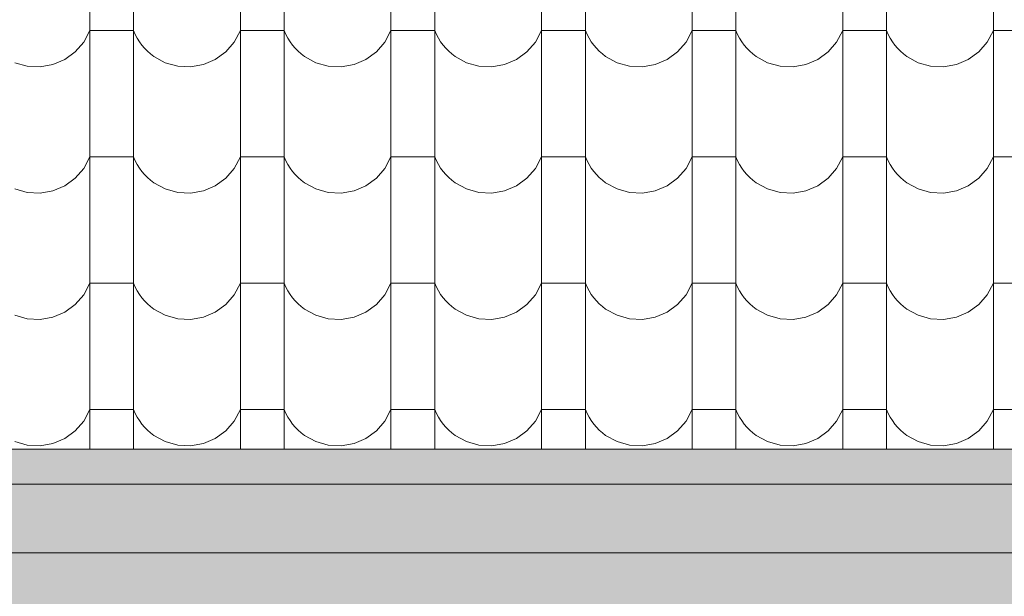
# Model space of a CAD drawing. Extents: x -547885 to -186295, y -25370 to 156194.
# Tile 235 of 256: x -366566 to -365487, y -18264 to -17631. Entities that reach past the tile are written whole.
import ezdxf

# ---------------------------------------------------------------- set-up
doc = ezdxf.new("R2010")
doc.units = 0
doc.header["$MEASUREMENT"] = 0
doc.linetypes.add('Dashed', pattern=[564.444447, 282.222223, -282.222223])
for name, color, linetype, lineweight, true_color in [('arch wypelnienia_Nr_Pióra__102', 7, 'Continuous', 9, 0xb4b4b4), ('arch wypelnienia_Nr_Pióra__2', 7, 'Continuous', 13, 0x7f7f7f), ('arch wypelnienia_Nr_Pióra__81', 7, 'Continuous', 13, 0x6a6a6a)]:
    doc.layers.add(name, color=color, linetype=linetype, lineweight=lineweight, true_color=true_color)
doc.layers.add('INWENT KONST. DREWNIANA_Nr_Pióra__21', color=7, linetype='Continuous', lineweight=9)
doc.layers.add('INWENT RURY SPUSTOWE_Nr_Pióra__21', color=7, linetype='Continuous', lineweight=9)

# ---------------------------------------------------------------- blocks, each defined once
blk = doc.blocks.new('*X1053')
at = {"layer": 'arch wypelnienia_Nr_Pióra__102', "linetype": 'Continuous'}
for p, q in [((-366489, -17589.5), (-366489, -17728)), ((-366441, -17589.5), (-366441, -17728)), ((-366324, -17589.5), (-366324, -17728)), ((-366276, -17589.5), (-366276, -17728)), ((-366159, -17589.5), (-366159, -17728)), ((-366111, -17589.5), (-366111, -17728)), ((-365994, -17589.5), (-365994, -17728)), ((-365946, -17589.5), (-365946, -17728)), ((-365829, -17589.5), (-365829, -17728)), ((-365781, -17589.5), (-365781, -17728)), ((-365664, -17589.5), (-365664, -17728)), ((-365616, -17589.5), (-365616, -17728)), ((-365499, -17589.5), (-365499, -17728)), ((-366495.7, -17656.1), (-366489, -17643.5)), ((-366465, -17643.5), (-366489, -17643.5)), ((-366441, -17643.5), (-366465, -17643.5)), ((-366441, -17643.5), (-366439.2, -17647.7)), ((-366439.2, -17647.7), (-366437, -17651.7)), ((-366330.7, -17656.1), (-366324, -17643.5)), ((-366300, -17643.5), (-366324, -17643.5)), ((-366276, -17643.5), (-366300, -17643.5)), ((-366276, -17643.5), (-366274.2, -17647.7)), ((-366274.2, -17647.7), (-366272, -17651.7)), ((-366165.7, -17656.1), (-366159, -17643.5)), ((-366135, -17643.5), (-366159, -17643.5)), ((-366111, -17643.5), (-366135, -17643.5)), ((-366111, -17643.5), (-366109.2, -17647.7)), ((-366109.2, -17647.7), (-366107, -17651.7)), ((-366000.7, -17656.1), (-365994, -17643.5)), ((-365970, -17643.5), (-365994, -17643.5)), ((-365946, -17643.5), (-365970, -17643.5)), ((-365946, -17643.5), (-365944.2, -17647.7)), ((-365944.2, -17647.7), (-365942, -17651.7)), ((-365835.7, -17656.1), (-365829, -17643.5)), ((-365805, -17643.5), (-365829, -17643.5)), ((-365781, -17643.5), (-365805, -17643.5)), ((-365781, -17643.5), (-365779.2, -17647.7)), ((-365779.2, -17647.7), (-365777, -17651.7)), ((-365670.7, -17656.1), (-365664, -17643.5)), ((-365640, -17643.5), (-365664, -17643.5)), ((-365616, -17643.5), (-365640, -17643.5)), ((-365616, -17643.5), (-365614.2, -17647.7)), ((-365614.2, -17647.7), (-365612, -17651.7)), ((-365505.7, -17656.1), (-365499, -17643.5)), ((-365475, -17643.5), (-365499, -17643.5)), ((-366505, -17666.8), (-366495.7, -17656.1)), ((-366437, -17651.7), (-366434.6, -17655.6)), ((-366434.6, -17655.6), (-366431.9, -17659.3)), ((-366431.9, -17659.3), (-366429, -17662.8)), ((-366340, -17666.8), (-366330.7, -17656.1)), ((-366272, -17651.7), (-366269.6, -17655.6)), ((-366269.6, -17655.6), (-366266.9, -17659.3)), ((-366266.9, -17659.3), (-366264, -17662.8)), ((-366175, -17666.8), (-366165.7, -17656.1)), ((-366107, -17651.7), (-366104.6, -17655.6)), ((-366104.6, -17655.6), (-366101.9, -17659.3)), ((-366101.9, -17659.3), (-366099, -17662.8)), ((-366010, -17666.8), (-366000.7, -17656.1)), ((-365942, -17651.7), (-365939.6, -17655.6)), ((-365939.6, -17655.6), (-365936.9, -17659.3)), ((-365936.9, -17659.3), (-365934, -17662.8)), ((-365845, -17666.8), (-365835.7, -17656.1)), ((-365777, -17651.7), (-365774.6, -17655.6)), ((-365774.6, -17655.6), (-365771.9, -17659.3)), ((-365771.9, -17659.3), (-365769, -17662.8)), ((-365680, -17666.8), (-365670.7, -17656.1)), ((-365612, -17651.7), (-365609.6, -17655.6)), ((-365609.6, -17655.6), (-365606.9, -17659.3)), ((-365606.9, -17659.3), (-365604, -17662.8)), ((-365515, -17666.8), (-365505.7, -17656.1)), ((-366516.5, -17675.1), (-366505, -17666.8)), ((-366429, -17662.8), (-366425.8, -17666)), ((-366425.8, -17666), (-366422.4, -17669)), ((-366422.4, -17669), (-366418.8, -17671.8)), ((-366351.5, -17675.1), (-366340, -17666.8)), ((-366264, -17662.8), (-366260.8, -17666)), ((-366260.8, -17666), (-366257.4, -17669)), ((-366257.4, -17669), (-366253.8, -17671.8)), ((-366186.5, -17675.1), (-366175, -17666.8)), ((-366099, -17662.8), (-366095.8, -17666)), ((-366095.8, -17666), (-366092.4, -17669)), ((-366092.4, -17669), (-366088.8, -17671.8)), ((-366021.5, -17675.1), (-366010, -17666.8)), ((-365934, -17662.8), (-365930.8, -17666)), ((-365930.8, -17666), (-365927.4, -17669)), ((-365927.4, -17669), (-365923.8, -17671.8)), ((-365856.5, -17675.1), (-365845, -17666.8)), ((-365769, -17662.8), (-365765.8, -17666)), ((-365765.8, -17666), (-365762.4, -17669)), ((-365762.4, -17669), (-365758.8, -17671.8)), ((-365691.5, -17675.1), (-365680, -17666.8)), ((-365604, -17662.8), (-365600.8, -17666)), ((-365600.8, -17666), (-365597.4, -17669)), ((-365597.4, -17669), (-365593.8, -17671.8)), ((-365526.5, -17675.1), (-365515, -17666.8)), ((-366571.3, -17678.6), (-366557.7, -17682.5)), ((-366543.5, -17683.2), (-366529.5, -17680.7)), ((-366529.5, -17680.7), (-366516.5, -17675.1)), ((-366418.8, -17671.8), (-366406.3, -17678.6)), ((-366406.3, -17678.6), (-366392.7, -17682.5)), ((-366378.5, -17683.2), (-366364.5, -17680.7)), ((-366364.5, -17680.7), (-366351.5, -17675.1)), ((-366253.8, -17671.8), (-366241.3, -17678.6)), ((-366241.3, -17678.6), (-366227.7, -17682.5)), ((-366213.5, -17683.2), (-366199.5, -17680.7)), ((-366199.5, -17680.7), (-366186.5, -17675.1)), ((-366088.8, -17671.8), (-366076.3, -17678.6)), ((-366076.3, -17678.6), (-366062.7, -17682.5)), ((-366048.5, -17683.2), (-366034.5, -17680.7)), ((-366034.5, -17680.7), (-366021.5, -17675.1)), ((-365923.8, -17671.8), (-365911.3, -17678.6)), ((-365911.3, -17678.6), (-365897.7, -17682.5)), ((-365883.5, -17683.2), (-365869.5, -17680.7)), ((-365869.5, -17680.7), (-365856.5, -17675.1)), ((-365758.8, -17671.8), (-365746.3, -17678.6)), ((-365746.3, -17678.6), (-365732.7, -17682.5)), ((-365718.5, -17683.2), (-365704.5, -17680.7)), ((-365704.5, -17680.7), (-365691.5, -17675.1)), ((-365593.8, -17671.8), (-365581.3, -17678.6)), ((-365581.3, -17678.6), (-365567.7, -17682.5)), ((-365553.5, -17683.2), (-365539.5, -17680.7)), ((-365539.5, -17680.7), (-365526.5, -17675.1)), ((-366557.7, -17682.5), (-366543.5, -17683.2)), ((-366392.7, -17682.5), (-366378.5, -17683.2)), ((-366227.7, -17682.5), (-366213.5, -17683.2)), ((-366062.7, -17682.5), (-366048.5, -17683.2)), ((-365897.7, -17682.5), (-365883.5, -17683.2)), ((-365732.7, -17682.5), (-365718.5, -17683.2)), ((-365567.7, -17682.5), (-365553.5, -17683.2)), ((-366489, -17728), (-366489, -17866.5)), ((-366441, -17728), (-366441, -17866.5)), ((-366324, -17728), (-366324, -17866.5)), ((-366276, -17728), (-366276, -17866.5)), ((-366159, -17728), (-366159, -17866.5)), ((-366111, -17728), (-366111, -17866.5)), ((-365994, -17728), (-365994, -17866.5)), ((-365946, -17728), (-365946, -17866.5)), ((-365829, -17728), (-365829, -17866.5)), ((-365781, -17728), (-365781, -17866.5)), ((-365664, -17728), (-365664, -17866.5)), ((-365616, -17728), (-365616, -17866.5)), ((-365499, -17728), (-365499, -17866.5)), ((-366495.7, -17794.6), (-366489, -17782)), ((-366465, -17782), (-366489, -17782)), ((-366441, -17782), (-366465, -17782)), ((-366441, -17782), (-366439.2, -17786.2)), ((-366439.2, -17786.2), (-366437, -17790.2)), ((-366330.7, -17794.6), (-366324, -17782)), ((-366300, -17782), (-366324, -17782)), ((-366276, -17782), (-366300, -17782)), ((-366276, -17782), (-366274.2, -17786.2)), ((-366274.2, -17786.2), (-366272, -17790.2)), ((-366165.7, -17794.6), (-366159, -17782)), ((-366135, -17782), (-366159, -17782)), ((-366111, -17782), (-366135, -17782)), ((-366111, -17782), (-366109.2, -17786.2)), ((-366109.2, -17786.2), (-366107, -17790.2)), ((-366000.7, -17794.6), (-365994, -17782)), ((-365970, -17782), (-365994, -17782)), ((-365946, -17782), (-365970, -17782)), ((-365946, -17782), (-365944.2, -17786.2)), ((-365944.2, -17786.2), (-365942, -17790.2)), ((-365835.7, -17794.6), (-365829, -17782)), ((-365805, -17782), (-365829, -17782)), ((-365781, -17782), (-365805, -17782)), ((-365781, -17782), (-365779.2, -17786.2)), ((-365779.2, -17786.2), (-365777, -17790.2)), ((-365670.7, -17794.6), (-365664, -17782)), ((-365640, -17782), (-365664, -17782)), ((-365616, -17782), (-365640, -17782)), ((-365616, -17782), (-365614.2, -17786.2)), ((-365614.2, -17786.2), (-365612, -17790.2)), ((-365505.7, -17794.6), (-365499, -17782)), ((-365475, -17782), (-365499, -17782)), ((-366505, -17805.3), (-366495.7, -17794.6)), ((-366437, -17790.2), (-366434.6, -17794.1)), ((-366434.6, -17794.1), (-366431.9, -17797.8)), ((-366431.9, -17797.8), (-366429, -17801.3)), ((-366340, -17805.3), (-366330.7, -17794.6)), ((-366272, -17790.2), (-366269.6, -17794.1)), ((-366269.6, -17794.1), (-366266.9, -17797.8)), ((-366266.9, -17797.8), (-366264, -17801.3)), ((-366175, -17805.3), (-366165.7, -17794.6)), ((-366107, -17790.2), (-366104.6, -17794.1)), ((-366104.6, -17794.1), (-366101.9, -17797.8)), ((-366101.9, -17797.8), (-366099, -17801.3)), ((-366010, -17805.3), (-366000.7, -17794.6)), ((-365942, -17790.2), (-365939.6, -17794.1)), ((-365939.6, -17794.1), (-365936.9, -17797.8)), ((-365936.9, -17797.8), (-365934, -17801.3)), ((-365845, -17805.3), (-365835.7, -17794.6)), ((-365777, -17790.2), (-365774.6, -17794.1)), ((-365774.6, -17794.1), (-365771.9, -17797.8)), ((-365771.9, -17797.8), (-365769, -17801.3)), ((-365680, -17805.3), (-365670.7, -17794.6)), ((-365612, -17790.2), (-365609.6, -17794.1)), ((-365609.6, -17794.1), (-365606.9, -17797.8)), ((-365606.9, -17797.8), (-365604, -17801.3)), ((-365515, -17805.3), (-365505.7, -17794.6)), ((-366516.5, -17813.6), (-366505, -17805.3)), ((-366429, -17801.3), (-366425.8, -17804.5)), ((-366425.8, -17804.5), (-366422.4, -17807.5)), ((-366422.4, -17807.5), (-366418.8, -17810.3)), ((-366418.8, -17810.3), (-366406.3, -17817.1)), ((-366351.5, -17813.6), (-366340, -17805.3)), ((-366264, -17801.3), (-366260.8, -17804.5)), ((-366260.8, -17804.5), (-366257.4, -17807.5)), ((-366257.4, -17807.5), (-366253.8, -17810.3)), ((-366253.8, -17810.3), (-366241.3, -17817.1)), ((-366186.5, -17813.6), (-366175, -17805.3)), ((-366099, -17801.3), (-366095.8, -17804.5)), ((-366095.8, -17804.5), (-366092.4, -17807.5)), ((-366092.4, -17807.5), (-366088.8, -17810.3)), ((-366088.8, -17810.3), (-366076.3, -17817.1)), ((-366021.5, -17813.6), (-366010, -17805.3)), ((-365934, -17801.3), (-365930.8, -17804.5)), ((-365930.8, -17804.5), (-365927.4, -17807.5)), ((-365927.4, -17807.5), (-365923.8, -17810.3)), ((-365923.8, -17810.3), (-365911.3, -17817.1)), ((-365856.5, -17813.6), (-365845, -17805.3)), ((-365769, -17801.3), (-365765.8, -17804.5)), ((-365765.8, -17804.5), (-365762.4, -17807.5)), ((-365762.4, -17807.5), (-365758.8, -17810.3)), ((-365758.8, -17810.3), (-365746.3, -17817.1)), ((-365691.5, -17813.6), (-365680, -17805.3)), ((-365604, -17801.3), (-365600.8, -17804.5)), ((-365600.8, -17804.5), (-365597.4, -17807.5)), ((-365597.4, -17807.5), (-365593.8, -17810.3)), ((-365593.8, -17810.3), (-365581.3, -17817.1)), ((-365526.5, -17813.6), (-365515, -17805.3)), ((-366571.3, -17817.1), (-366557.7, -17821)), ((-366557.7, -17821), (-366543.5, -17821.7)), ((-366543.5, -17821.7), (-366529.5, -17819.2)), ((-366529.5, -17819.2), (-366516.5, -17813.6)), ((-366406.3, -17817.1), (-366392.7, -17821)), ((-366392.7, -17821), (-366378.5, -17821.7)), ((-366378.5, -17821.7), (-366364.5, -17819.2)), ((-366364.5, -17819.2), (-366351.5, -17813.6)), ((-366241.3, -17817.1), (-366227.7, -17821)), ((-366227.7, -17821), (-366213.5, -17821.7)), ((-366213.5, -17821.7), (-366199.5, -17819.2)), ((-366199.5, -17819.2), (-366186.5, -17813.6)), ((-366076.3, -17817.1), (-366062.7, -17821)), ((-366062.7, -17821), (-366048.5, -17821.7)), ((-366048.5, -17821.7), (-366034.5, -17819.2)), ((-366034.5, -17819.2), (-366021.5, -17813.6)), ((-365911.3, -17817.1), (-365897.7, -17821)), ((-365897.7, -17821), (-365883.5, -17821.7)), ((-365883.5, -17821.7), (-365869.5, -17819.2)), ((-365869.5, -17819.2), (-365856.5, -17813.6)), ((-365746.3, -17817.1), (-365732.7, -17821)), ((-365732.7, -17821), (-365718.5, -17821.7)), ((-365718.5, -17821.7), (-365704.5, -17819.2)), ((-365704.5, -17819.2), (-365691.5, -17813.6)), ((-365581.3, -17817.1), (-365567.7, -17821)), ((-365567.7, -17821), (-365553.5, -17821.7)), ((-365553.5, -17821.7), (-365539.5, -17819.2)), ((-365539.5, -17819.2), (-365526.5, -17813.6)), ((-366489, -17866.5), (-366489, -18005)), ((-366441, -17866.5), (-366441, -18005)), ((-366324, -17866.5), (-366324, -18005)), ((-366276, -17866.5), (-366276, -18005)), ((-366159, -17866.5), (-366159, -18005)), ((-366111, -17866.5), (-366111, -18005)), ((-365994, -17866.5), (-365994, -18005)), ((-365946, -17866.5), (-365946, -18005)), ((-365829, -17866.5), (-365829, -18005)), ((-365781, -17866.5), (-365781, -18005)), ((-365664, -17866.5), (-365664, -18005)), ((-365616, -17866.5), (-365616, -18005)), ((-365499, -17866.5), (-365499, -18005)), ((-366495.7, -17933.1), (-366489, -17920.5)), ((-366465, -17920.5), (-366489, -17920.5)), ((-366441, -17920.5), (-366465, -17920.5)), ((-366441, -17920.5), (-366439.2, -17924.7)), ((-366439.2, -17924.7), (-366437, -17928.7)), ((-366437, -17928.7), (-366434.6, -17932.6)), ((-366330.7, -17933.1), (-366324, -17920.5)), ((-366300, -17920.5), (-366324, -17920.5)), ((-366276, -17920.5), (-366300, -17920.5)), ((-366276, -17920.5), (-366274.2, -17924.7)), ((-366274.2, -17924.7), (-366272, -17928.7)), ((-366272, -17928.7), (-366269.6, -17932.6)), ((-366165.7, -17933.1), (-366159, -17920.5)), ((-366135, -17920.5), (-366159, -17920.5)), ((-366111, -17920.5), (-366135, -17920.5)), ((-366111, -17920.5), (-366109.2, -17924.7)), ((-366109.2, -17924.7), (-366107, -17928.7)), ((-366107, -17928.7), (-366104.6, -17932.6)), ((-366000.7, -17933.1), (-365994, -17920.5)), ((-365970, -17920.5), (-365994, -17920.5)), ((-365946, -17920.5), (-365970, -17920.5)), ((-365946, -17920.5), (-365944.2, -17924.7)), ((-365944.2, -17924.7), (-365942, -17928.7)), ((-365942, -17928.7), (-365939.6, -17932.6)), ((-365835.7, -17933.1), (-365829, -17920.5)), ((-365805, -17920.5), (-365829, -17920.5)), ((-365781, -17920.5), (-365805, -17920.5)), ((-365781, -17920.5), (-365779.2, -17924.7)), ((-365779.2, -17924.7), (-365777, -17928.7)), ((-365777, -17928.7), (-365774.6, -17932.6)), ((-365670.7, -17933.1), (-365664, -17920.5)), ((-365640, -17920.5), (-365664, -17920.5)), ((-365616, -17920.5), (-365640, -17920.5)), ((-365616, -17920.5), (-365614.2, -17924.7)), ((-365614.2, -17924.7), (-365612, -17928.7)), ((-365612, -17928.7), (-365609.6, -17932.6)), ((-365505.7, -17933.1), (-365499, -17920.5)), ((-365475, -17920.5), (-365499, -17920.5)), ((-366505, -17943.8), (-366495.7, -17933.1)), ((-366434.6, -17932.6), (-366431.9, -17936.3)), ((-366431.9, -17936.3), (-366429, -17939.8)), ((-366429, -17939.8), (-366425.8, -17943)), ((-366340, -17943.8), (-366330.7, -17933.1)), ((-366269.6, -17932.6), (-366266.9, -17936.3)), ((-366266.9, -17936.3), (-366264, -17939.8)), ((-366264, -17939.8), (-366260.8, -17943)), ((-366175, -17943.8), (-366165.7, -17933.1)), ((-366104.6, -17932.6), (-366101.9, -17936.3)), ((-366101.9, -17936.3), (-366099, -17939.8)), ((-366099, -17939.8), (-366095.8, -17943)), ((-366010, -17943.8), (-366000.7, -17933.1)), ((-365939.6, -17932.6), (-365936.9, -17936.3)), ((-365936.9, -17936.3), (-365934, -17939.8)), ((-365934, -17939.8), (-365930.8, -17943)), ((-365845, -17943.8), (-365835.7, -17933.1)), ((-365774.6, -17932.6), (-365771.9, -17936.3)), ((-365771.9, -17936.3), (-365769, -17939.8)), ((-365769, -17939.8), (-365765.8, -17943)), ((-365680, -17943.8), (-365670.7, -17933.1)), ((-365609.6, -17932.6), (-365606.9, -17936.3)), ((-365606.9, -17936.3), (-365604, -17939.8)), ((-365604, -17939.8), (-365600.8, -17943)), ((-365515, -17943.8), (-365505.7, -17933.1)), ((-366516.5, -17952.1), (-366505, -17943.8)), ((-366425.8, -17943), (-366422.4, -17946)), ((-366422.4, -17946), (-366418.8, -17948.8)), ((-366418.8, -17948.8), (-366406.3, -17955.6)), ((-366351.5, -17952.1), (-366340, -17943.8)), ((-366260.8, -17943), (-366257.4, -17946)), ((-366257.4, -17946), (-366253.8, -17948.8)), ((-366253.8, -17948.8), (-366241.3, -17955.6)), ((-366186.5, -17952.1), (-366175, -17943.8)), ((-366095.8, -17943), (-366092.4, -17946)), ((-366092.4, -17946), (-366088.8, -17948.8)), ((-366088.8, -17948.8), (-366076.3, -17955.6)), ((-366021.5, -17952.1), (-366010, -17943.8)), ((-365930.8, -17943), (-365927.4, -17946)), ((-365927.4, -17946), (-365923.8, -17948.8)), ((-365923.8, -17948.8), (-365911.3, -17955.6)), ((-365856.5, -17952.1), (-365845, -17943.8)), ((-365765.8, -17943), (-365762.4, -17946)), ((-365762.4, -17946), (-365758.8, -17948.8)), ((-365758.8, -17948.8), (-365746.3, -17955.6)), ((-365691.5, -17952.1), (-365680, -17943.8)), ((-365600.8, -17943), (-365597.4, -17946)), ((-365597.4, -17946), (-365593.8, -17948.8)), ((-365593.8, -17948.8), (-365581.3, -17955.6)), ((-365526.5, -17952.1), (-365515, -17943.8)), ((-366571.3, -17955.6), (-366557.7, -17959.5)), ((-366557.7, -17959.5), (-366543.5, -17960.2)), ((-366543.5, -17960.2), (-366529.5, -17957.7)), ((-366529.5, -17957.7), (-366516.5, -17952.1)), ((-366406.3, -17955.6), (-366392.7, -17959.5)), ((-366392.7, -17959.5), (-366378.5, -17960.2)), ((-366378.5, -17960.2), (-366364.5, -17957.7)), ((-366364.5, -17957.7), (-366351.5, -17952.1)), ((-366241.3, -17955.6), (-366227.7, -17959.5)), ((-366227.7, -17959.5), (-366213.5, -17960.2)), ((-366213.5, -17960.2), (-366199.5, -17957.7)), ((-366199.5, -17957.7), (-366186.5, -17952.1)), ((-366076.3, -17955.6), (-366062.7, -17959.5)), ((-366062.7, -17959.5), (-366048.5, -17960.2)), ((-366048.5, -17960.2), (-366034.5, -17957.7)), ((-366034.5, -17957.7), (-366021.5, -17952.1)), ((-365911.3, -17955.6), (-365897.7, -17959.5)), ((-365897.7, -17959.5), (-365883.5, -17960.2)), ((-365883.5, -17960.2), (-365869.5, -17957.7)), ((-365869.5, -17957.7), (-365856.5, -17952.1)), ((-365746.3, -17955.6), (-365732.7, -17959.5)), ((-365732.7, -17959.5), (-365718.5, -17960.2)), ((-365718.5, -17960.2), (-365704.5, -17957.7)), ((-365704.5, -17957.7), (-365691.5, -17952.1)), ((-365581.3, -17955.6), (-365567.7, -17959.5)), ((-365567.7, -17959.5), (-365553.5, -17960.2)), ((-365553.5, -17960.2), (-365539.5, -17957.7)), ((-365539.5, -17957.7), (-365526.5, -17952.1)), ((-366489, -18005), (-366489, -18102.4)), ((-366441, -18005), (-366441, -18102.4)), ((-366324, -18005), (-366324, -18102.4)), ((-366276, -18005), (-366276, -18102.4)), ((-366159, -18005), (-366159, -18102.4)), ((-366111, -18005), (-366111, -18102.4)), ((-365994, -18005), (-365994, -18102.4)), ((-365946, -18005), (-365946, -18102.4)), ((-365829, -18005), (-365829, -18102.4)), ((-365781, -18005), (-365781, -18102.4)), ((-365664, -18005), (-365664, -18102.4)), ((-365616, -18005), (-365616, -18102.4)), ((-365499, -18005), (-365499, -18102.4)), ((-366495.7, -18071.6), (-366489, -18059)), ((-366465, -18059), (-366489, -18059)), ((-366441, -18059), (-366465, -18059)), ((-366441, -18059), (-366439.2, -18063.2)), ((-366330.7, -18071.6), (-366324, -18059)), ((-366300, -18059), (-366324, -18059)), ((-366276, -18059), (-366300, -18059)), ((-366276, -18059), (-366274.2, -18063.2)), ((-366165.7, -18071.6), (-366159, -18059)), ((-366135, -18059), (-366159, -18059)), ((-366111, -18059), (-366135, -18059)), ((-366111, -18059), (-366109.2, -18063.2)), ((-366000.7, -18071.6), (-365994, -18059)), ((-365970, -18059), (-365994, -18059)), ((-365946, -18059), (-365970, -18059)), ((-365946, -18059), (-365944.2, -18063.2)), ((-365835.7, -18071.6), (-365829, -18059)), ((-365805, -18059), (-365829, -18059)), ((-365781, -18059), (-365805, -18059)), ((-365781, -18059), (-365779.2, -18063.2)), ((-365670.7, -18071.6), (-365664, -18059)), ((-365640, -18059), (-365664, -18059)), ((-365616, -18059), (-365640, -18059)), ((-365616, -18059), (-365614.2, -18063.2)), ((-365505.7, -18071.6), (-365499, -18059)), ((-365475, -18059), (-365499, -18059)), ((-366439.2, -18063.2), (-366437, -18067.2)), ((-366437, -18067.2), (-366434.6, -18071.1)), ((-366274.2, -18063.2), (-366272, -18067.2)), ((-366272, -18067.2), (-366269.6, -18071.1)), ((-366109.2, -18063.2), (-366107, -18067.2)), ((-366107, -18067.2), (-366104.6, -18071.1)), ((-365944.2, -18063.2), (-365942, -18067.2)), ((-365942, -18067.2), (-365939.6, -18071.1)), ((-365779.2, -18063.2), (-365777, -18067.2)), ((-365777, -18067.2), (-365774.6, -18071.1)), ((-365614.2, -18063.2), (-365612, -18067.2)), ((-365612, -18067.2), (-365609.6, -18071.1)), ((-366505, -18082.3), (-366495.7, -18071.6)), ((-366434.6, -18071.1), (-366431.9, -18074.8)), ((-366431.9, -18074.8), (-366429, -18078.3)), ((-366429, -18078.3), (-366425.8, -18081.5)), ((-366340, -18082.3), (-366330.7, -18071.6)), ((-366269.6, -18071.1), (-366266.9, -18074.8)), ((-366266.9, -18074.8), (-366264, -18078.3)), ((-366264, -18078.3), (-366260.8, -18081.5)), ((-366175, -18082.3), (-366165.7, -18071.6)), ((-366104.6, -18071.1), (-366101.9, -18074.8)), ((-366101.9, -18074.8), (-366099, -18078.3)), ((-366099, -18078.3), (-366095.8, -18081.5)), ((-366010, -18082.3), (-366000.7, -18071.6)), ((-365939.6, -18071.1), (-365936.9, -18074.8)), ((-365936.9, -18074.8), (-365934, -18078.3)), ((-365934, -18078.3), (-365930.8, -18081.5)), ((-365845, -18082.3), (-365835.7, -18071.6)), ((-365774.6, -18071.1), (-365771.9, -18074.8)), ((-365771.9, -18074.8), (-365769, -18078.3)), ((-365769, -18078.3), (-365765.8, -18081.5)), ((-365680, -18082.3), (-365670.7, -18071.6)), ((-365609.6, -18071.1), (-365606.9, -18074.8)), ((-365606.9, -18074.8), (-365604, -18078.3)), ((-365604, -18078.3), (-365600.8, -18081.5)), ((-365515, -18082.3), (-365505.7, -18071.6)), ((-366529.5, -18096.2), (-366516.5, -18090.6)), ((-366516.5, -18090.6), (-366505, -18082.3)), ((-366425.8, -18081.5), (-366422.4, -18084.5)), ((-366422.4, -18084.5), (-366418.8, -18087.3)), ((-366418.8, -18087.3), (-366406.3, -18094.1)), ((-366364.5, -18096.2), (-366351.5, -18090.6)), ((-366351.5, -18090.6), (-366340, -18082.3)), ((-366260.8, -18081.5), (-366257.4, -18084.5)), ((-366257.4, -18084.5), (-366253.8, -18087.3)), ((-366253.8, -18087.3), (-366241.3, -18094.1)), ((-366199.5, -18096.2), (-366186.5, -18090.6)), ((-366186.5, -18090.6), (-366175, -18082.3)), ((-366095.8, -18081.5), (-366092.4, -18084.5)), ((-366092.4, -18084.5), (-366088.8, -18087.3)), ((-366088.8, -18087.3), (-366076.3, -18094.1)), ((-366034.5, -18096.2), (-366021.5, -18090.6)), ((-366021.5, -18090.6), (-366010, -18082.3)), ((-365930.8, -18081.5), (-365927.4, -18084.5)), ((-365927.4, -18084.5), (-365923.8, -18087.3)), ((-365923.8, -18087.3), (-365911.3, -18094.1)), ((-365869.5, -18096.2), (-365856.5, -18090.6)), ((-365856.5, -18090.6), (-365845, -18082.3)), ((-365765.8, -18081.5), (-365762.4, -18084.5)), ((-365762.4, -18084.5), (-365758.8, -18087.3)), ((-365758.8, -18087.3), (-365746.3, -18094.1)), ((-365704.5, -18096.2), (-365691.5, -18090.6)), ((-365691.5, -18090.6), (-365680, -18082.3)), ((-365600.8, -18081.5), (-365597.4, -18084.5)), ((-365597.4, -18084.5), (-365593.8, -18087.3)), ((-365593.8, -18087.3), (-365581.3, -18094.1)), ((-365539.5, -18096.2), (-365526.5, -18090.6)), ((-365526.5, -18090.6), (-365515, -18082.3)), ((-366571.3, -18094.1), (-366557.7, -18098)), ((-366557.7, -18098), (-366543.5, -18098.7)), ((-366543.5, -18098.7), (-366529.5, -18096.2)), ((-366406.3, -18094.1), (-366392.7, -18098)), ((-366392.7, -18098), (-366378.5, -18098.7)), ((-366378.5, -18098.7), (-366364.5, -18096.2)), ((-366241.3, -18094.1), (-366227.7, -18098)), ((-366227.7, -18098), (-366213.5, -18098.7)), ((-366213.5, -18098.7), (-366199.5, -18096.2)), ((-366076.3, -18094.1), (-366062.7, -18098)), ((-366062.7, -18098), (-366048.5, -18098.7)), ((-366048.5, -18098.7), (-366034.5, -18096.2)), ((-365911.3, -18094.1), (-365897.7, -18098)), ((-365897.7, -18098), (-365883.5, -18098.7)), ((-365883.5, -18098.7), (-365869.5, -18096.2)), ((-365746.3, -18094.1), (-365732.7, -18098)), ((-365732.7, -18098), (-365718.5, -18098.7)), ((-365718.5, -18098.7), (-365704.5, -18096.2)), ((-365581.3, -18094.1), (-365567.7, -18098)), ((-365567.7, -18098), (-365553.5, -18098.7)), ((-365553.5, -18098.7), (-365539.5, -18096.2))]:
    blk.add_line(p, q, dxfattribs=at)
blk = doc.blocks.new('Wypełnienie_1')
at = {"layer": 'arch wypelnienia_Nr_Pióra__102', "linetype": 'Dashed'}
blk.add_blockref('*X1053', (0, 0), dxfattribs=at)

msp = doc.modelspace()

# ---------------------------------------------------------------- hatches: boundary and pattern name
at = {"layer": 'arch wypelnienia_Nr_Pióra__2', "linetype": 'Continuous', "lineweight": 0, "true_color": 0x3f3f3f}
h = msp.add_hatch(color=250, dxfattribs=at)
h.paths.add_polyline_path([(-366883.3, -18289.6), (-366683.3, -18289.6), (-366683.3, -20349.6), (-366563.3, -20349.6), (-366563.3, -18559.6), (-366311.3, -18289.6), (-364423.3, -18289.6), (-364423.3, -20349.6), (-364303.3, -20349.6), (-364303.3, -18289.6), (-362165.3, -18289.6), (-361913.3, -18559.6), (-361913.3, -20349.6), (-361793.3, -20349.6), (-361793.3, -18559.6), (-361541.3, -18289.6), (-359413.3, -18289.6), (-359413.3, -20345.4), (-359293.3, -20345), (-359293.3, -18289.6), (-357155.3, -18289.6), (-356903.3, -18559.6), (-356903.3, -20336.9), (-356783.3, -20336.5), (-356783.3, -18559.6), (-356531.3, -18289.6), (-354413.3, -18289.6), (-354413.3, -20328.5), (-354293.3, -20328), (-354293.3, -18289.6), (-352225.3, -18289.6), (-351973.3, -18559.6), (-351973.3, -20320.2), (-351903.3, -20320), (-351903.3, -18559.6), (-351903.3, -18289.6), (-351903.3, -18215.9), (-366883.3, -18215.9)], flags=0)
h.paths.add_polyline_path([(-366461.8, -18289.6), (-366563.3, -18398.4), (-366563.3, -18289.6)], flags=0)
h.paths.add_polyline_path([(-362014.9, -18289.6), (-361913.3, -18289.6), (-361913.3, -18398.4)], flags=0)
h.paths.add_polyline_path([(-361793.3, -18398.4), (-361793.3, -18289.6), (-361691.8, -18289.6)], flags=0)
h.paths.add_polyline_path([(-356903.3, -18398.4), (-357004.9, -18289.6), (-356903.3, -18289.6)], flags=0)
h.paths.add_polyline_path([(-356783.3, -18398.4), (-356783.3, -18289.6), (-356681.8, -18289.6)], flags=0)
h.paths.add_polyline_path([(-352074.9, -18289.6), (-351973.3, -18289.6), (-351973.3, -18398.4)], flags=0)
at = {"layer": 'arch wypelnienia_Nr_Pióra__81', "linetype": 'Continuous'}
msp.add_hatch(color=256, dxfattribs=at).paths.add_polyline_path([(-366883.3, -18215.9), (-351903.3, -18215.9), (-351903.3, -18102.4), (-366883.3, -18102.4)], flags=0)

# ---------------------------------------------------------------- linework, layer by layer
at = {"layer": 'INWENT KONST. DREWNIANA_Nr_Pióra__21', "linetype": 'Continuous'}
msp.add_line((-366883.3, -18102.4), (-351903.3, -18102.4), dxfattribs=at)
at = {"layer": 'INWENT RURY SPUSTOWE_Nr_Pióra__21', "linetype": 'Continuous'}
for p, q in [((-366883.3, -18140.9), (-351903.3, -18140.9)), ((-366883.3, -18215.9), (-351903.3, -18215.9))]:
    msp.add_line(p, q, dxfattribs=at)

# ---------------------------------------------------------------- block references
at = {"layer": 'arch wypelnienia_Nr_Pióra__102', "linetype": 'Dashed'}
msp.add_blockref('Wypełnienie_1', (0, 0), dxfattribs=at)

doc.saveas('drawing.dxf')
